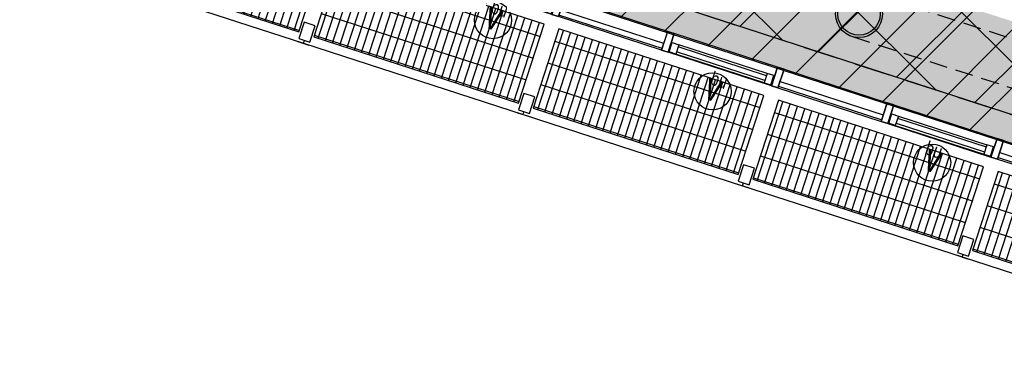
# Model space of a CAD drawing. Header units: millimetres. Extents: x -4107 to 114693, y -37499 to 54671.
# Tile 33 of 156: x 61313 to 69843, y -24976 to -21965. Entities that reach past the tile are written whole.
import ezdxf
from ezdxf.enums import TextEntityAlignment as Align

# ---------------------------------------------------------------- set-up
doc = ezdxf.new("R2010")
doc.units = ezdxf.units.MM
doc.header["$LTSCALE"] = 50
doc.linetypes.add('B0702', pattern=[4.6875, 3.125, -1.5625])
doc.linetypes.add('XREF_06_werkset$0$B0702', pattern=[4.6875, 3.125, -1.5625])
for name, color, linetype in [('FOK_ BRANDSLANGHASPELS', 2, 'Continuous'), ('FOK_08---_MAATVOERING', 2, 'Continuous'), ('FOK_22_BINNENWANDEN', 2, 'Continuous'), ('XREF_06_PLAFOND$0$AA00VV4-_SOLID252', 254, 'Continuous'), ('XREF_06_PLAFOND$0$AI45----_PLAFONDAFW', 2, 'Continuous'), ('XREF_06_Sprinkler installatie$0$WL$1----', 3, 'Continuous'), ('XREF_06_werkset$0$AA23NH2-_STAAL', 242, 'Continuous'), ('XREF_06_werkset$0$AI28XH2-_STAAL', 1, 'Continuous'), ('XREF_06_werkset$0$AI31----_BUITENKOZ', 242, 'Continuous'), ('XREF_06_werkset$0$AI31XH4-_ALUMINIUM', 242, 'Continuous'), ('XREF_06_werkset$0$AI32XI--_HOUT', 242, 'Continuous'), ('XREF_06_werkset$0$AL$1A---_ALGEMEEN', 7, 'Continuous'), ('XREF_06_werkset$0$AL21RO0-_GLASPLAAT', 2, 'Continuous'), ('XREF_06_werkset$0$AL23NH2-_STAAL', 1, 'Continuous'), ('XREF_06_werkset$0$AL28XH2-_STAAL', 4, 'Continuous'), ('XREF_06_werkset$0$AL31----_BUITENKOZ', 2, 'Continuous'), ('XREF_06_werkset$0$AL31XH4-_ALUMINIUM', 2, 'Continuous'), ('XREF_06_werkset$0$AT$1A---_ALGEMEEN', 7, 'Continuous'), ('XREF_06_werkset$0$AT$8A---_HULPLIJNEN', 241, 'Continuous')]:
    doc.layers.add(name, color=color, linetype=linetype)
doc.styles.add('XREF_06_werkset$0$00_100', font='ABTPR.SHX', dxfattribs={"width": 0.8, "height": 120})
doc.styles.add('XREF_06_werkset$0$02_100', font='B-GBP.SHX', dxfattribs={"width": 0.8, "height": 250})

# ---------------------------------------------------------------- blocks, each defined once
blk = doc.blocks.new('XREF_06_Sprinkler installatie')
at = {"layer": 'XREF_06_Sprinkler installatie$0$WL$1----'}
h = blk.add_hatch(dxfattribs=at)
h.set_pattern_fill('JIS_WOOD', color=256, scale=500, style=0)
h.set_pattern_definition([(45, (0, -36464.7), (-250, 250), [])])
h.paths.add_polyline_path([(30743.8, 36094.7), (95370.7, 36094.7), (86389.5, -27327.7), (59723.1, -18673.6), (68740.5, 7763.6), (69241.7, 10785.2), (68849, 13405.9), (67638.6, 16023.5), (65645.6, 18159.9), (63178.4, 19545.4), (60388.2, 20131.5), (28895, 21976)], flags=16)
h.paths.add_polyline_path([(29853.9, 37108.7), (96538.4, 37108.7), (87224.3, -28664.7), (58653.6, -19392.5), (68002.1, 8015.3), (68349.5, 9912.5), (68461.1, 10706.3), (68321.4, 11469.3), (68229.8, 12765.7), (68109.2, 13218.5), (67906.9, 13527.4), (67399.1, 14920.6), (67172.5, 15065.3), (66709.9, 15980.2), (66021.2, 16693), (65104.6, 17592.2), (63974.8, 18325.8), (62832.6, 18841.7), (59822.5, 19383.9), (28023.7, 21252.6)])
blk.add_lwpolyline([(29853.9, 37108.7), (96538.4, 37108.7), (87224.3, -28664.7), (58653.6, -19392.5), (68002.1, 8015.3), (68349.5, 9912.5), (68461.1, 10706.3), (68321.4, 11469.3), (68229.8, 12765.7), (68109.2, 13218.5), (67906.9, 13527.4), (67399.1, 14920.6), (67172.5, 15065.3), (66709.9, 15980.2), (66021.2, 16693), (65104.6, 17592.2), (63974.8, 18325.8), (62832.6, 18841.7), (59822.5, 19383.9), (28023.7, 21252.6)], close=True, dxfattribs=at)
blk = doc.blocks.new('XREF_06_PLAFOND')
at = {"layer": 'XREF_06_PLAFOND$0$AA00VV4-_SOLID252'}
h = blk.add_hatch(color=256, dxfattribs=at)
edge = h.paths.add_edge_path()
edge.add_line((87220.1, -28652.8), (96531.3, 37099.7))
edge.add_line((96531.3, 37099.7), (29925.1, 37099.7))
edge.add_line((29925.1, 37099.7), (27765.5, 20607.3))
edge.add_line((27765.5, 20607.3), (31097.5, 20428.6))
edge.add_line((31097.5, 20428.6), (31103.1, 20519.4))
edge.add_line((31103.1, 20519.4), (31163, 20516.2))
edge.add_line((31163, 20516.2), (31182.2, 20829.6))
edge.add_line((31182.2, 20829.6), (60332.4, 19103.1))
edge.add_arc((59884.7, 10785.2), 8330, -18.83392, 86.91943, ccw=False)
edge.add_line((67768.7, 8096), (58457.3, -19218.5))
edge.add_line((58457.3, -19218.5), (58452.6, -19217))
edge.add_line((58452.6, -19217), (58423.3, -19307.3))
edge.add_line((58423.3, -19307.3), (87220.1, -28652.8))
edge = h.paths.add_edge_path(flags=16)
edge.add_arc((59884.7, 10785.2), 9330, 341.17597, 446.61048)
edge.add_line((60436.4, 20098.9), (31243.3, 21827.8))
edge.add_line((31243.3, 21827.8), (28955.1, 21950.5))
edge.add_line((28955.1, 21950.5), (30807, 36094.7))
edge.add_line((30807, 36094.7), (95373.9, 36094.7))
edge.add_line((95373.9, 36094.7), (86392.8, -27327.7))
edge.add_line((86392.8, -27327.7), (59702.3, -18665.8))
edge.add_line((59702.3, -18665.8), (68715.7, 7774.7))
at = {"layer": 'XREF_06_PLAFOND$0$AI45----_PLAFONDAFW'}
h = blk.add_hatch(dxfattribs=at)
h.set_pattern_fill('_USER,_O', color=256, scale=1800, pattern_type=0)
h.set_pattern_definition([(351.94, (60508.5, -17546.5), (252.38, 1782.22), [])])
edge = h.paths.add_edge_path(flags=16)
edge.add_arc((41622.2, 26897.4), 5449.9, 0, 180)
edge.add_arc((41622.2, 26897.4), 5449.9, 180, 360)
h.paths.add_polyline_path([(49833.5, 30277.3), (51633.5, 30277.3), (51633.5, 27677.3), (49833.5, 27677.3)], flags=16)
edge = h.paths.add_edge_path(flags=16)
edge.add_arc((86127.3, 26613.5), 3800, 0, 180)
edge.add_arc((86127.3, 26613.5), 3800, 180, 360)
edge = h.paths.add_edge_path(flags=16)
edge.add_arc((74998.8, -10766.8), 5450, 0, 180)
edge.add_arc((74998.8, -10766.8), 5450, 180, 360)
edge = h.paths.add_edge_path()
edge.add_arc((59888.1, 10791.1), 9323.9, 341.24236, 446.62909)
edge.add_line((60436.4, 20098.9), (31243.3, 21827.8))
edge.add_line((31243.3, 21827.8), (28955.1, 21950.5))
edge.add_line((28955.1, 21950.5), (30807, 36094.7))
edge.add_line((30807, 36094.7), (95373.9, 36094.7))
edge.add_line((95373.9, 36094.7), (86392.8, -27327.7))
edge.add_line((86392.8, -27327.7), (59702.3, -18665.8))
edge.add_line((59702.3, -18665.8), (68716.8, 7792.9))
h = blk.add_hatch(dxfattribs=at)
h.set_pattern_fill('_USER,_O', color=256, scale=600, angle=90, pattern_type=0)
h.set_pattern_definition([(81.94, (95317.84, 35698.9), (-594.073, 84.126), [])])
edge = h.paths.add_edge_path(flags=16)
edge.add_arc((86127.3, 26613.5), 3800, 0, 360)
edge = h.paths.add_edge_path(flags=16)
edge.add_arc((74998.8, -10766.8), 5450, 0, 360)
edge = h.paths.add_edge_path(flags=16)
edge.add_arc((41622.2, 26897.4), 5449.9, 0, 360)
h.paths.add_polyline_path([(49933.5, 30177.3), (51533.5, 30177.3), (51533.5, 27777.3), (49933.5, 27777.3)], flags=16)
edge = h.paths.add_edge_path()
edge.add_arc((59888.1, 10791.1), 9323.9, 341.24236, 446.62909)
edge.add_line((60436.4, 20098.9), (31243.3, 21827.8))
edge.add_line((31243.3, 21827.8), (28955.1, 21950.5))
edge.add_line((28955.1, 21950.5), (30807, 36094.7))
edge.add_line((30807, 36094.7), (95373.9, 36094.7))
edge.add_line((95373.9, 36094.7), (86392.8, -27327.7))
edge.add_line((86392.8, -27327.7), (59702.3, -18665.8))
edge.add_line((59702.3, -18665.8), (68716.8, 7792.9))
blk = doc.blocks.new('XREF_06_werkset$0$281B406F')
for radius in [203.2, 183.2]:
    blk.add_circle((0, 0), radius)
blk = doc.blocks.new('XREF_06_werkset$0$V-H-28X00B_09145B1')
at = {"layer": 'XREF_06_werkset$0$AI28XH2-_STAAL', "linetype": 'XREF_06_werkset$0$B0702'}
for p, q in [((70978.8, -22474.3), (68655.4, -21725.9)), ((68527.4, -22111.3), (70853.5, -22860.5))]:
    blk.add_line(p, q, dxfattribs=at)
at = {"layer": 'XREF_06_werkset$0$AL28XH2-_STAAL'}
blk.add_blockref('XREF_06_werkset$0$281B406F', (68584.2, -21916.2), dxfattribs=at)
blk = doc.blocks.new('XREF_06_werkset$0$V-K-39-003X_B09145W02')
at = {"color": 0, "linetype": 'ByBlock'}
blk.add_lwpolyline([(60, 9), (60, -161), (0, -161), (0, 9)], close=True, dxfattribs=at)
blk = doc.blocks.new('XREF_06_werkset$0$V-K-39-003S_B09145W02')
at = {"color": 0, "linetype": 'ByBlock'}
blk.add_lwpolyline([(-60, 9), (-60, -161), (0, -161), (0, 9)], close=True, dxfattribs=at)
blk = doc.blocks.new('XREF_06_werkset$0$V-K-39-005X_B09145W02')
at = {"color": 0}
blk.add_lwpolyline([(67, 0), (67, -85), (0, -85), (0, 0)], close=True, dxfattribs=at)
blk = doc.blocks.new('XREF_06_werkset$0$V-K-39-005S_B09145W02')
at = {"color": 0}
blk.add_lwpolyline([(-67, 0), (-67, -85), (0, -85), (0, 0)], close=True, dxfattribs=at)
blk = doc.blocks.new('XREF_06_werkset$0$V-H-31-00JS_B09145W02')
at = {"layer": 'XREF_06_werkset$0$AI31XH4-_ALUMINIUM'}
for p, q in [((-60, 89.5), (-1000, 89.5)), ((-127, 9.5), (-933, 9.5)), ((-60, -80.5), (-1000, -80.5)), ((-127, -75.5), (-933, -75.5))]:
    blk.add_line(p, q, dxfattribs=at)
at = {"layer": 'XREF_06_werkset$0$AL$1A---_ALGEMEEN'}
blk.add_circle((-530, -284), 161, dxfattribs=at)
at = {"layer": 'XREF_06_werkset$0$AL31XH4-_ALUMINIUM'}
for p, q in [((-127, -10.5), (-933, -10.5)), ((-127, -55.5), (-933, -55.5))]:
    blk.add_line(p, q, dxfattribs=at)
for name, p in [('XREF_06_werkset$0$V-K-39-003X_B09145W02', (-1060, 80.5)), ('XREF_06_werkset$0$V-K-39-003S_B09145W02', (0, 80.5))]:
    blk.add_blockref(name, p, dxfattribs=at)
at = {"layer": 'XREF_06_werkset$0$AL31XH4-_ALUMINIUM', "xscale": 0.8955223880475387}
for name, p in [('XREF_06_werkset$0$V-K-39-005X_B09145W02', (-993, 9.5)), ('XREF_06_werkset$0$V-K-39-005S_B09145W02', (-67, 9.5))]:
    blk.add_blockref(name, p, dxfattribs=at)
at = {"layer": 'XREF_06_werkset$0$AT$1A---_ALGEMEEN', "color": 7, "style": 'XREF_06_werkset$0$02_100', "width": 0.8}
blk.add_text('v', height=250, dxfattribs=at).set_placement((-530, -241.4), align=Align.MIDDLE_CENTER)
at = {"layer": 'XREF_06_werkset$0$AT$8A---_HULPLIJNEN', "color": 1, "style": 'XREF_06_werkset$0$00_100', "width": 0.8}
blk.add_text('bu', height=120, dxfattribs=at).set_placement((-577.2, -233.8))
blk = doc.blocks.new('XREF_06_werkset$0$V-H-31-00KS_B09145W02')
at = {"layer": 'XREF_06_werkset$0$AI31----_BUITENKOZ'}
for p, q in [((-60, 89.5), (-1000, 89.5)), ((-60, -80.5), (-1000, -80.5))]:
    blk.add_line(p, q, dxfattribs=at)
at = {"layer": 'XREF_06_werkset$0$AL31----_BUITENKOZ'}
for p, q in [((-60, -20.5), (-1000, -20.5)), ((-60, -65.5), (-1000, -65.5))]:
    blk.add_line(p, q, dxfattribs=at)
for name, p in [('XREF_06_werkset$0$V-K-39-003X_B09145W02', (-1060, 80.5)), ('XREF_06_werkset$0$V-K-39-003S_B09145W02', (0, 80.5))]:
    blk.add_blockref(name, p, dxfattribs=at)
blk = doc.blocks.new('XREF_06_werkset$0$281KOF8D')
blk.add_lwpolyline([(-50, -75), (50, -75), (50, 75), (-50, 75)], close=True)
blk = doc.blocks.new('XREF_06_werkset$0$V-H-00-01Z_09145B1')
at = {"layer": 'XREF_06_werkset$0$AA23NH2-_STAAL', "color": 13}
for p, q in [((107.9, -820), (107.9, -100)), ((173.9, -820), (173.9, -100)), ((239.9, -820), (239.9, -100)), ((305.9, -820), (305.9, -100)), ((371.9, -820), (371.9, -100)), ((437.9, -820), (437.9, -100)), ((503.9, -820), (503.9, -100)), ((569.9, -820), (569.9, -100)), ((635.9, -820), (635.9, -100)), ((701.9, -820), (701.9, -100)), ((767.9, -820), (767.9, -100)), ((833.9, -820), (833.9, -100)), ((899.9, -820), (899.9, -100)), ((965.9, -820), (965.9, -100)), ((1031.9, -820), (1031.9, -100)), ((1097.9, -820), (1097.9, -100)), ((1163.9, -820), (1163.9, -100)), ((1229.9, -820), (1229.9, -100)), ((1295.9, -820), (1295.9, -100)), ((1361.9, -820), (1361.9, -100)), ((1427.9, -820), (1427.9, -100)), ((1493.9, -820), (1493.9, -100)), ((1559.9, -820), (1559.9, -100)), ((1625.9, -820), (1625.9, -100)), ((1691.9, -820), (1691.9, -100)), ((1757.9, -820), (1757.9, -100)), ((1823.9, -820), (1823.9, -100)), ((1889.9, -820), (1889.9, -100)), ((67, -211.2), (1933, -211.2)), ((67, -409.2), (1933, -409.2)), ((67, -607.2), (1933, -607.2)), ((67, -805.2), (1933, -805.2))]:
    blk.add_line(p, q, dxfattribs=at)
at = {"layer": 'XREF_06_werkset$0$AI28XH2-_STAAL'}
for p, q in [((-50, -901), (50, -901)), ((1950, -901), (2050, -901))]:
    blk.add_line(p, q, dxfattribs=at)
at = {"layer": 'XREF_06_werkset$0$AL21RO0-_GLASPLAAT', "color": 3}
blk.add_lwpolyline([(0, -900), (2000, -900)], dxfattribs=at)
at = {"layer": 'XREF_06_werkset$0$AL23NH2-_STAAL'}
blk.add_lwpolyline([(1933, -100), (67, -100), (67, -820), (67, -820), (67, -820), (1933, -820), (1933, -100), (1933, -100)], close=True, dxfattribs=at)
at = {"layer": 'XREF_06_werkset$0$AL28XH2-_STAAL'}
for p, q in [((0, -901), (0, -875)), ((2000, -901), (2000, -875))]:
    blk.add_line(p, q, dxfattribs=at)
at = {"layer": 'XREF_06_werkset$0$AL28XH2-_STAAL', "rotation": 180}
for p in [(0, -800), (2000, -800)]:
    blk.add_blockref('XREF_06_werkset$0$281KOF8D', p, dxfattribs=at)
blk = doc.blocks.new('XREF_06_werkset$0$V-H-31-00KX_B09145W02')
at = {"layer": 'XREF_06_werkset$0$AI31----_BUITENKOZ'}
for p, q in [((60, 89.5), (1000, 89.5)), ((60, -80.5), (1000, -80.5))]:
    blk.add_line(p, q, dxfattribs=at)
at = {"layer": 'XREF_06_werkset$0$AL31----_BUITENKOZ'}
for p, q in [((60, -20.5), (1000, -20.5)), ((60, -65.5), (1000, -65.5))]:
    blk.add_line(p, q, dxfattribs=at)
for name, p in [('XREF_06_werkset$0$V-K-39-003X_B09145W02', (0, 80.5)), ('XREF_06_werkset$0$V-K-39-003S_B09145W02', (1060, 80.5))]:
    blk.add_blockref(name, p, dxfattribs=at)
blk = doc.blocks.new('XREF_06_werkset$0$V-H-31-00JX_B09145W02')
at = {"layer": 'XREF_06_werkset$0$AI31XH4-_ALUMINIUM'}
for p, q in [((60, 89.5), (1000, 89.5)), ((127, 9.5), (933, 9.5)), ((60, -80.5), (1000, -80.5)), ((127, -75.5), (933, -75.5))]:
    blk.add_line(p, q, dxfattribs=at)
at = {"layer": 'XREF_06_werkset$0$AL$1A---_ALGEMEEN'}
blk.add_circle((530, -284), 161, dxfattribs=at)
at = {"layer": 'XREF_06_werkset$0$AL31XH4-_ALUMINIUM'}
for p, q in [((127, -10.5), (933, -10.5)), ((127, -55.5), (933, -55.5))]:
    blk.add_line(p, q, dxfattribs=at)
for name, p in [('XREF_06_werkset$0$V-K-39-003X_B09145W02', (0, 80.5)), ('XREF_06_werkset$0$V-K-39-003S_B09145W02', (1060, 80.5))]:
    blk.add_blockref(name, p, dxfattribs=at)
at = {"layer": 'XREF_06_werkset$0$AL31XH4-_ALUMINIUM', "xscale": 0.8955223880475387}
for name, p in [('XREF_06_werkset$0$V-K-39-005X_B09145W02', (67, 9.5)), ('XREF_06_werkset$0$V-K-39-005S_B09145W02', (993, 9.5))]:
    blk.add_blockref(name, p, dxfattribs=at)
at = {"layer": 'XREF_06_werkset$0$AT$1A---_ALGEMEEN', "color": 7, "style": 'XREF_06_werkset$0$02_100', "width": 0.8}
blk.add_text('v', height=250, dxfattribs=at).set_placement((530, -241.4), align=Align.MIDDLE_CENTER)
at = {"layer": 'XREF_06_werkset$0$AT$8A---_HULPLIJNEN', "color": 1, "style": 'XREF_06_werkset$0$00_100', "width": 0.8}
blk.add_text('bu', height=120, dxfattribs=at).set_placement((440.1, -233.8))
blk = doc.blocks.new('XREF_06_werkset')
at = {"layer": 'XREF_06_werkset$0$AI32XI--_HOUT'}
blk.add_line((87026.4, -28342.5), (58740.5, -19162.8), dxfattribs=at)
blk.add_blockref('XREF_06_werkset$0$V-H-28X00B_09145B1', (0, 0))
for name, p, rotation in [('XREF_06_werkset$0$V-H-00-01Z_09145B1', (62146.9, -20694.4), 342.0200000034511), ('XREF_06_werkset$0$V-H-00-01Z_09145B1', (64049.2, -21311.8), 342.0200000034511), ('XREF_06_werkset$0$V-H-31-00JS_B09145W02', (66005, -21861.9), 342.0200000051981), ('XREF_06_werkset$0$V-H-31-00KS_B09145W02', (66956.1, -22170.6), 342.0200000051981), ('XREF_06_werkset$0$V-H-00-01Z_09145B1', (65951.6, -21929.2), 342.0200000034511), ('XREF_06_werkset$0$V-H-31-00JS_B09145W02', (67907.3, -22479.3), 342.0200000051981), ('XREF_06_werkset$0$V-H-31-00KX_B09145W02', (67850.2, -22460.7), 342.0200000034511), ('XREF_06_werkset$0$V-H-00-01Z_09145B1', (67853.9, -22546.6), 342.0200000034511), ('XREF_06_werkset$0$V-H-31-00JX_B09145W02', (68801.4, -22769.4), 342.0200000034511), ('XREF_06_werkset$0$V-H-31-00KX_B09145W02', (69752.5, -23078.1), 342.0200000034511), ('XREF_06_werkset$0$V-H-00-01Z_09145B1', (69756.2, -23163.9), 342.0200000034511)]:
    blk.add_blockref(name, p, dxfattribs=dict(rotation=rotation))
blk = doc.blocks.new('A$C4D8164B4')
at = {"layer": 'FOK_ BRANDSLANGHASPELS', "color": 2}
blk.add_circle((20000, 20000), 20000, dxfattribs=at)

msp = doc.modelspace()

# ---------------------------------------------------------------- hatches: boundary and pattern name
at = {"layer": 'FOK_08---_MAATVOERING'}
h = msp.add_hatch(dxfattribs=at)
h.set_pattern_fill('ANSI37', color=254, scale=200, angle=90, style=0)
h.set_pattern_definition([(135, (101353.03, -97782.24), (-449.013, -449.013), []), (225, (101353.03, -97782.24), (449.013, -449.013), [])])
h.paths.add_polyline_path([(58740.5, -19162.8), (72330.2, -23573.1), (73273.7, -16910.6), (60142.1, -15051)])

# ---------------------------------------------------------------- linework, layer by layer
at = {"layer": 'FOK_08---_MAATVOERING', "color": 13, "linetype": 'B0702', "ltscale": 2}
msp.add_lwpolyline([(58740.5, -19162.8), (72330.2, -23573.1), (73273.7, -16910.6), (60142.1, -15051), (58740.5, -19162.8)], dxfattribs=at)

# ---------------------------------------------------------------- block references
for name in ['XREF_06_werkset', 'XREF_06_Sprinkler installatie', 'XREF_06_Sprinkler installatie', 'XREF_06_PLAFOND', 'XREF_06_PLAFOND']:
    msp.add_blockref(name, (0, 0))
at = {"layer": 'FOK_22_BINNENWANDEN', "color": 5}
msp.add_blockref('A$C4D8164B4', (58068.5, -37498.6), dxfattribs=at)

doc.saveas('drawing.dxf')
